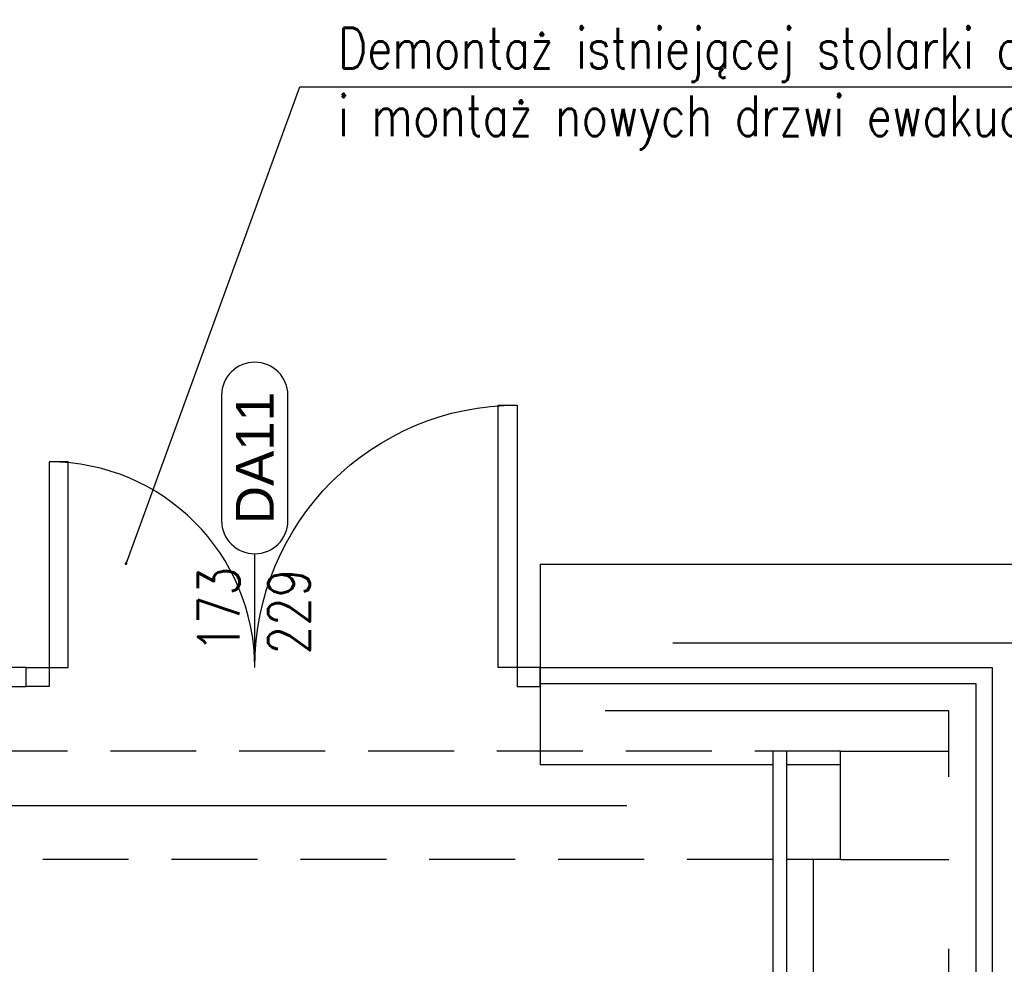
# Model space of a CAD drawing. Header units: centimetres. Extents: x -228435 to 111511, y -89367 to 428125.
# Tile 201 of 216: x 16226 to 19865, y 52412 to 55904. Entities that reach past the tile are written whole.
import ezdxf
from ezdxf.enums import TextEntityAlignment as Align
from ezdxf.xclip import XClip

# ---------------------------------------------------------------- set-up
doc = ezdxf.new("R2010")
doc.units = ezdxf.units.CM
doc.header["$LTSCALE"] = 50
doc.header["$XCLIPFRAME"] = 0
doc.linetypes.add('DASHDOT2', pattern=[12.7, 6.35, -3.175, 0, -3.175])
doc.linetypes.add('HIDDEN', pattern=[9.525, 6.35, -3.175])
doc.layers.get('0').update_dxf_attribs({"color": 8})
for name, color, linetype in [('ARCH_INFO_ETYK_DRZWI', 8, 'Continuous'), ('ARCH_INFO_OPISY', 8, 'Continuous'), ('ARCH_INFO_OSIE_IST', 8, 'DASHDOT2'), ('ARCH_NIEWIDOK_IST', 8, 'HIDDEN'), ('ARCH_SCHODY_IST', 8, 'Continuous'), ('ARCH_WIDOK_INNE_IST', 8, 'Continuous'), ('ARCH_WIDOK_IST', 8, 'Continuous'), ('ARCH_ŚLUSARKA_DRZWI', 8, 'Continuous'), ('ARCH_ŚLUSARKA_OKNA_IST', 8, 'Continuous'), ('ARCH_ŻELBET_IST', 8, 'Continuous'), ('Osie rzutów$0$ARCH_INFO_OSIE_OPISY_IST', 8, 'Continuous'), ('RYSUNKOWE_XREF', 8, 'Continuous')]:
    doc.layers.add(name, color=color, linetype=linetype)
doc.styles.add('Arial', font='ARIAL.TTF')
doc.styles.add('Romans', font='Romans.shx')
doc.styles.add('ROMANS-50-CM', font='romans.shx', dxfattribs={"width": 0.8, "height": 10})
doc.dimstyles.new('ISO-25', dxfattribs={"dimtxt": 2.5, "dimasz": 2.5, "dimexe": 1.25, "dimexo": 0.625, "dimtad": 1, "dimtxsty": 'Standard', "dimcen": 2.5, "dimadec": 0, "dimazin": 0, "dimtfac": 1, "dimtmove": 0, "dimatfit": 3, "dimfxl": 0, "dimarcsym": 0})

# ---------------------------------------------------------------- blocks, each defined once
blk = doc.blocks.new('T-drzwi_góra-200')
at = {"layer": 'ARCH_INFO_ETYK_DRZWI'}
blk.add_line((0, 0), (0, 60), dxfattribs=at)
blk.add_lwpolyline([(-17.5, 143.68), (-17.5, 77.5, 1), (17.5, 77.5), (17.5, 143.68, 1)], format="xyb", close=True, dxfattribs=at)
at = {"layer": 'ARCH_INFO_ETYK_DRZWI', "style": 'Arial'}
blk.add_attdef('ADS_DRZWI:SYMBOL', text='', height=20, rotation=90, dxfattribs=at).set_placement((0, 110.59), align=Align.MIDDLE)
at = {"layer": 'ARCH_INFO_ETYK_DRZWI', "style": 'Romans', "width": 0.8}
for tag, p in [('ADS_DRZWI:SZEROKOŚĆ', (-8, 30.49)), ('ADS_DRZWI:WYSOKOŚĆ', (29, 29.47))]:
    blk.add_attdef(tag, text='', height=22, rotation=90, dxfattribs=at).set_placement(p, align=Align.CENTER)
at = {"layer": 'ARCH_INFO_ETYK_DRZWI', "color": 1, "style": 'Arial'}
blk.add_attdef('ADS_DRZWI:ODPORNOŚĆ_OGNIOWA', text='', height=22, dxfattribs=at).set_placement((-0.12, -45.76), align=Align.BOTTOM_CENTER)
blk = doc.blocks.new('Osie rzutów')
at = {"layer": 'ARCH_INFO_OSIE_IST', "ltscale": 10}
blk.add_line((4436.04, 9800), (15156.54, 9800), dxfattribs=at)
blk = doc.blocks.new('A$C6FDA0163')
at = {"layer": 'RYSUNKOWE_XREF'}
blk.add_blockref('Osie rzutów', (-10460.03, -9819.05, -630), dxfattribs=at)

msp = doc.modelspace()

# ---------------------------------------------------------------- linework, layer by layer
at = {"layer": 'ARCH_NIEWIDOK_IST', "ltscale": 4}
for p, q in [((19910, 53600, 630), (18150, 53600, 630)), ((19660, 53350, 630), (18150, 53350, 630)), ((19660, 47390, 630), (19660, 53350, 630))]:
    msp.add_line(p, q, dxfattribs=at)
at = {"layer": 'ARCH_NIEWIDOK_IST'}
for p, q in [((19260, 53200, 630), (13815, 53200, 630)), ((19010, 52800, 630), (13815, 52800, 630)), ((19260, 52800, 630), (19060, 52800, 630))]:
    msp.add_line(p, q, dxfattribs=at)
at = {"layer": 'ARCH_SCHODY_IST'}
for p, q in [((19010, 53200, 630), (19010, 46700, 630)), ((19060, 53200, 630), (19060, 46750, 630))]:
    msp.add_line(p, q, dxfattribs=at)
at = {"layer": 'ARCH_WIDOK_INNE_IST', "elevation": 630}
msp.add_lwpolyline([(19160, 50500), (19160, 52800)], dxfattribs=at)
at = {"layer": 'ARCH_WIDOK_IST'}
for p, q in [((20110, 53890.3658, 630), (18150, 53890.3658, 630)), ((18150, 53890.3658, 630), (18150, 53150, 630)), ((19010, 53150, 630), (18150, 53150, 630)), ((19260, 53150, 630), (19060, 53150, 630))]:
    msp.add_line(p, q, dxfattribs=at)
at = {"layer": 'ARCH_ŚLUSARKA_DRZWI', "linetype": 'Continuous', "lineweight": -3, "elevation": 630}
for points in [[(18065, 53510), (17995, 53510), (17995, 54480), (18065, 54480)], [(16335, 53510), (16405, 53510), (16405, 54270), (16335, 54270)], [(16165, 53440), (16250, 53440), (16250, 53510), (16165, 53510)], [(16335, 53440), (16250, 53440), (16250, 53510), (16335, 53510)], [(18065, 53440), (18150, 53440), (18150, 53510), (18065, 53510)]]:
    msp.add_lwpolyline(points, close=True, dxfattribs=at)
at = {"layer": 'ARCH_ŚLUSARKA_DRZWI', "linetype": 'Continuous', "lineweight": -3, "extrusion": (0, 0, -1)}
msp.add_arc((-18065, 53510, -630), 970, 0, 90, dxfattribs=at)
at = {"layer": 'ARCH_ŚLUSARKA_DRZWI', "linetype": 'Continuous', "lineweight": -3}
msp.add_arc((16335, 53510, 630), 760, 0, 90, dxfattribs=at)
at = {"layer": 'ARCH_ŚLUSARKA_OKNA_IST'}
for p, q in [((18150, 53510, 630), (19820, 53510, 630)), ((19820, 53510, 630), (19820, 47390, 630)), ((18150, 53450, 630), (19760, 53450, 630)), ((19760, 53450, 630), (19760, 47390, 630))]:
    msp.add_line(p, q, dxfattribs=at)
at = {"layer": 'ARCH_ŻELBET_IST', "ltscale": 4}
for p, q in [((19260, 52800, 630), (19260, 53200, 630)), ((19260, 53200, 630), (19660, 53200, 630)), ((19260, 52800, 630), (19660, 52800, 630))]:
    msp.add_line(p, q, dxfattribs=at)

# ---------------------------------------------------------------- block references
ref = msp.add_blockref('A$C6FDA0163', (-16540, 53190.5, 630), dxfattribs=dict(xscale=10, yscale=10, zscale=10))
XClip(ref).set_block_clipping_path([(-400.031931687, -2219.05), (399.968068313, 380.95)])
at = {"layer": 'ARCH_INFO_ETYK_DRZWI', "linetype": 'Continuous', "lineweight": -3}
ref = msp.add_blockref('T-drzwi_góra-200', (17095, 53510, 630), dxfattribs=dict(at, xscale=7, yscale=7, zscale=7))
ref.add_attrib('ADS_DRZWI:SYMBOL', 'DA11', dxfattribs={"height": 140, "rotation": 90, "style": 'Arial'}).set_placement((17095, 54284.11889, 630), align=Align.MIDDLE)
ref.add_attrib('ADS_DRZWI:SZEROKOŚĆ', '173', dxfattribs={"height": 154, "rotation": 90, "style": 'Romans', "width": 0.8}).set_placement((17039, 53723.46179, 630), align=Align.CENTER)
ref.add_attrib('ADS_DRZWI:WYSOKOŚĆ', '229', dxfattribs={"height": 154, "rotation": 90, "style": 'Romans', "width": 0.8}).set_placement((17298, 53716.27313, 630), align=Align.CENTER)
at = {"layer": 'Osie rzutów$0$ARCH_INFO_OSIE_OPISY_IST', "xscale": 10, "yscale": 10, "zscale": 10}
msp.add_blockref('Osie rzutów', (-121140, -45000, 630), dxfattribs=at)

# ---------------------------------------------------------------- texts
at = {"layer": 'ARCH_INFO_OPISY', "insert": (17402.4708, 55874.32617, -5670), "char_height": 150, "width": 6265.3267976, "attachment_point": 1, "style": 'ROMANS-50-CM'}
msp.add_mtext('Demontaż istniejącej stolarki drzwiowej\\Pi montaż nowych drzwi ewakuacyjnych', dxfattribs=at)

# ---------------------------------------------------------------- leaders
at = {"layer": 'ARCH_INFO_OPISY'}
msp.add_leader([(16619.16024, 53893.26762, -5670), (17261.89171, 55656.18695, -5670), (21122.28127, 55656.18695, -5670)], dimstyle='ISO-25', override={"dimscale": 5, "dimasz": 2, "dimtad": 0, "dimldrblk": 'Dot'}, dxfattribs=at)

doc.saveas('drawing.dxf')
